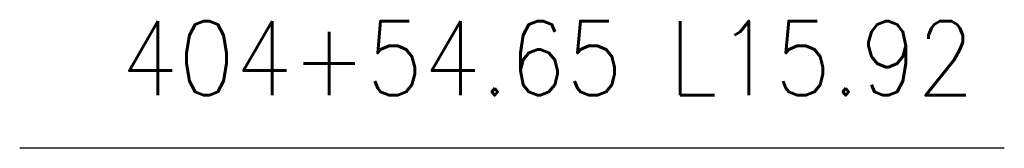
# Model space of a CAD drawing. Extents: x 167754 to 212748, y 396132 to 454338.
# Tile 35 of 150: x 187950.36 to 187968.99, y 409409.48 to 409411.9. Entities that reach past the tile are written whole.
import ezdxf
from ezdxf.enums import TextEntityAlignment as Align

# ---------------------------------------------------------------- set-up
doc = ezdxf.new("R2010")
doc.units = 0
doc.header["$MEASUREMENT"] = 0
doc.layers.add('SC_SCRATCH-6', color=6, linetype='CONTINUOUS')
doc.styles.add('romans', font='romans.shx', dxfattribs={"width": 0.75, "oblique": 22.5})
doc.styles.get("Standard").update_dxf_attribs({"font": 'romans.shx', "width": 0.9})
doc.dimstyles.new('4P', dxfattribs={"dimscale": 4, "dimtxt": 0.14, "dimasz": 0.14, "dimexe": 0.05, "dimexo": 0.05, "dimgap": 0.05, "dimtad": 1, "dimzin": 0, "dimdsep": 46, "dimtxsty": 'romans', "dimcen": 0, "dimdle": 0.1, "dimclrd": 1, "dimclre": 1, "dimclrt": 7, "dimaunit": 1, "dimadec": 4, "dimazin": 0, "dimtfac": 1, "dimtmove": 0, "dimatfit": 2, "dimfxl": 1, "dimtvp": 1, "dimtolj": 1, "dimtzin": 0, "dimarcsym": 0})

msp = doc.modelspace()

# ---------------------------------------------------------------- texts
at = {"layer": 'SC_SCRATCH-6', "width": 0.9}
msp.add_text('404+54.65 L15.92', height=1.4, dxfattribs=at).set_placement((187968.418, 409411.176), align=Align.MIDDLE_RIGHT)

# ---------------------------------------------------------------- leaders
at = {"layer": 'SC_SCRATCH-6', "has_arrowhead": 0}
msp.add_leader([(187968.987, 409409.48), (187968.978, 409409.476), (187950.358, 409409.476)], dimstyle='4P', override={"dimscale": 20, "dimasz": 0.1}, dxfattribs=at)

doc.saveas('drawing.dxf')
